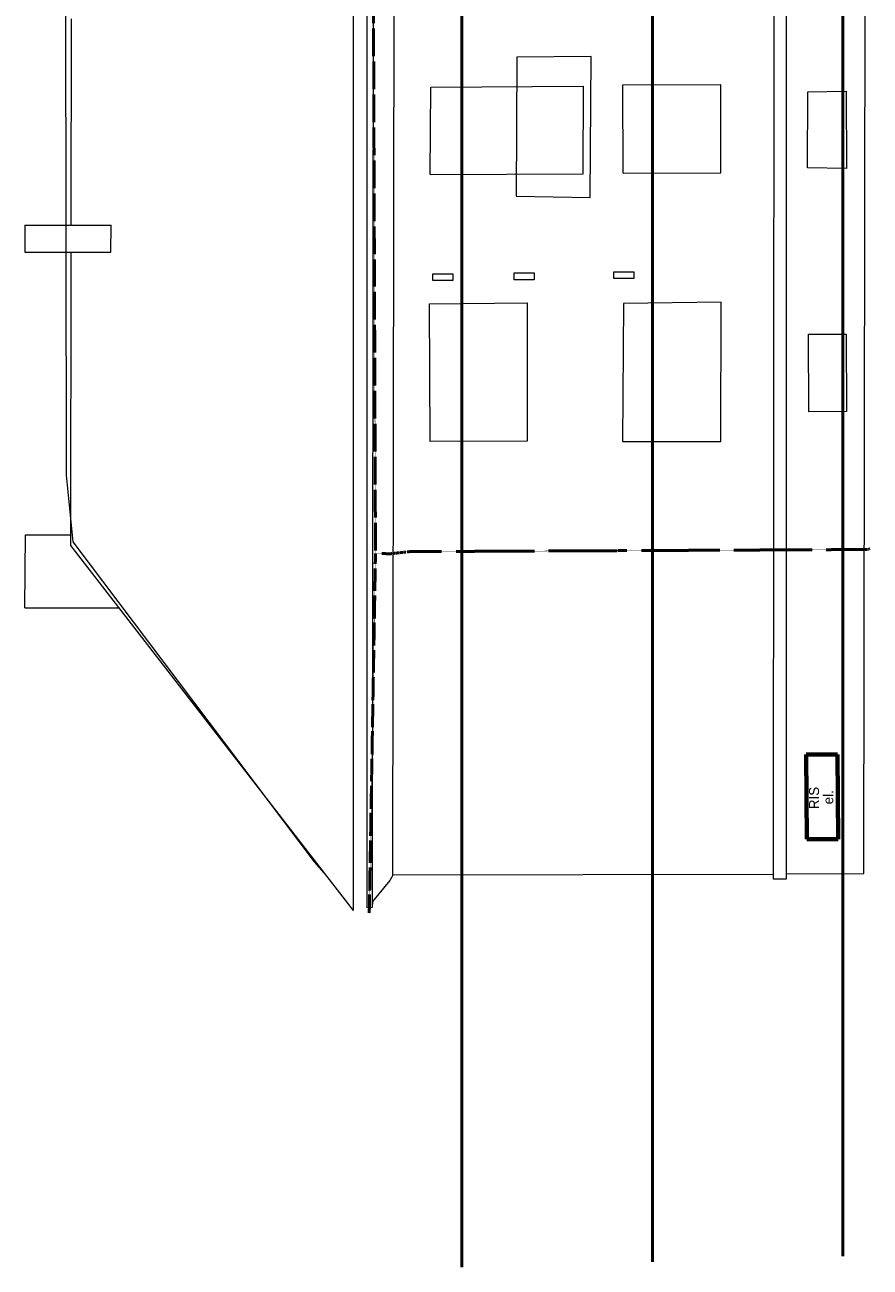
# Model space of a CAD drawing. Extents: x 9439 to 77518, y -50624 to 26174.
# Tile 5 of 10: x 64873 to 77518, y -32599 to -14007. Entities that reach past the tile are written whole.
import ezdxf

# ---------------------------------------------------------------- set-up
doc = ezdxf.new("R2010")
doc.units = 0
doc.header["$MEASUREMENT"] = 0
doc.linetypes.add('DGN Style 4', pattern=[0.565042, 0.282344, -0.141172, 0.000352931, -0.141172])
for name, color, linetype, lineweight in [('2D ČÁRY_Číslo_pera__5', 231, 'Continuous', 50), ('blok I_hromosvody_Číslo_pera__4', 91, 'Continuous', 13), ('blok I_okapy_Číslo_pera__5', 231, 'Continuous', 50), ('blok I_pohled1_RIS_Číslo_pera__6', 190, 'Continuous', 70), ('blok I_pohled2_fasáda_Číslo_pera__1', 7, 'Continuous', 15), ('blok I_pohled2_mřížky_Číslo_pera__4', 91, 'Continuous', 13), ('blok I_pohled2_okna_Číslo_pera__3', 150, 'Continuous', 13), ('blok I_pohled2_RIS_Číslo_pera__6', 190, 'Continuous', 70), ('blok I_pohled2_střecha_Číslo_pera__1', 7, 'Continuous', 15)]:
    doc.layers.add(name, color=color, linetype=linetype, lineweight=lineweight)
doc.layers.add('blok I_komíny_Číslo_pera__252', color=7, linetype='Continuous', lineweight=13, true_color=0x917be6)
doc.layers.add('blok I_pohled2_terén_Číslo_pera__30', color=7, linetype='Continuous', lineweight=13, true_color=0xfed4ff)
doc.styles.add('GENERATED_STYLE_2', font='txt')

msp = doc.modelspace()

# ---------------------------------------------------------------- linework, layer by layer
at = {"layer": '2D ČÁRY_Číslo_pera__5', "linetype": 'Continuous'}
for p, q in [((77111, -32435), (77111, 15360)), ((71411, -32599), (71411, 15115)), ((74261, -32517), (74261, 15237))]:
    msp.add_line(p, q, dxfattribs=at)
at = {"layer": 'blok I_hromosvody_Číslo_pera__4', "linetype": 'Continuous'}
for p, q in [((65494, -20745), (65474, 2786)), ((65598, -21745), (65494, -20745)), ((69208, -26535), (65598, -21745)), ((69378, -26733), (69208, -26535))]:
    msp.add_line(p, q, dxfattribs=at)
at = {"layer": 'blok I_komíny_Číslo_pera__252', "linetype": 'Continuous'}
for p, q in [((64873, -17006), (64873, -17408)), ((64873, -17006), (66166, -17006)), ((66157, -17408), (66166, -17006)), ((64873, -17408), (66157, -17408)), ((64875, -22734), (64882, -21640)), ((64882, -21640), (65563, -21640)), ((64875, -22734), (66287, -22734))]:
    msp.add_line(p, q, dxfattribs=at)
at = {"layer": 'blok I_okapy_Číslo_pera__5', "linetype": 'DGN Style 4'}
for p, q in [((70118, -21918), (70071, -9072)), ((70025, -27300), (70118, -21918)), ((70340, -21923), (70118, -21918)), ((70627, -21891), (70340, -21923)), ((77468, -21859), (70627, -21891)), ((77518, -21849), (77468, -21859))]:
    msp.add_line(p, q, dxfattribs=at)
at = {"layer": 'blok I_pohled2_fasáda_Číslo_pera__1', "linetype": 'Continuous'}
for p, q in [((69996, -27222), (69991, 7689)), ((70102, 7697), (70070, -27219)), ((70379, -26735), (70422, 7210)), ((76088, -2308), (76065, -26789)), ((76266, -26788), (76266, -2308)), ((72231, -14493), (72224, -16573)), ((73343, -14481), (72231, -14493)), ((73330, -16589), (73343, -14481)), ((72224, -16573), (73330, -16589)), ((70379, -26735), (70335, -26814)), ((76066, -26722), (70379, -26735)), ((76267, -26711), (77421, -26706)), ((70335, -26814), (70074, -27126)), ((76065, -26789), (76266, -26788)), ((70074, -27126), (70070, -27219)), ((70070, -27219), (69996, -27222))]:
    msp.add_line(p, q, dxfattribs=at)
at = {"layer": 'blok I_pohled2_mřížky_Číslo_pera__4', "linetype": 'Continuous'}
for p, q in [((70975, -17833), (70975, -17733)), ((70975, -17733), (71275, -17733)), ((71275, -17833), (70975, -17833)), ((71275, -17733), (71275, -17833)), ((72191, -17821), (72191, -17721)), ((72191, -17721), (72491, -17721)), ((72491, -17821), (72191, -17821)), ((72491, -17721), (72491, -17821)), ((73682, -17803), (73682, -17703)), ((73682, -17703), (73982, -17703)), ((73982, -17803), (73682, -17803)), ((73982, -17703), (73982, -17803))]:
    msp.add_line(p, q, dxfattribs=at)
at = {"layer": 'blok I_pohled2_okna_Číslo_pera__3', "linetype": 'Continuous'}
for p, q in [((70938, -16248), (70945, -14938)), ((70945, -14938), (73230, -14927)), ((73223, -16237), (73230, -14927)), ((73819, -14906), (75283, -14899)), ((73822, -16226), (73819, -14906)), ((75286, -16220), (75283, -14899)), ((76582, -16147), (76584, -15008)), ((76584, -15008), (77159, -15000)), ((77159, -15000), (77165, -16155)), ((77165, -16155), (76582, -16147)), ((70938, -16248), (73223, -16237)), ((73822, -16226), (75286, -16220)), ((70926, -18183), (72385, -18167)), ((70934, -20245), (70926, -18183)), ((72385, -18167), (72385, -20238)), ((73827, -18177), (73815, -20242)), ((75289, -18157), (73827, -18177)), ((75285, -20242), (75289, -18157)), ((76597, -18638), (77159, -18635)), ((76601, -19799), (76597, -18638)), ((77159, -18635), (77165, -19795)), ((77165, -19795), (76601, -19799)), ((72385, -20238), (70934, -20245)), ((73815, -20242), (75285, -20242))]:
    msp.add_line(p, q, dxfattribs=at)
at = {"layer": 'blok I_pohled2_RIS_Číslo_pera__6', "linetype": 'Continuous'}
for p, q in [((76562, -24928), (77031, -24927)), ((76569, -26196), (76562, -24928)), ((77031, -24927), (77040, -26194)), ((77040, -26194), (76569, -26196))]:
    msp.add_line(p, q, dxfattribs=at)
at = {"layer": 'blok I_pohled2_střecha_Číslo_pera__1', "linetype": 'Continuous'}
for p, q in [((69788, -27263), (69797, 7806)), ((65568, -17006), (65571, -13915)), ((65563, -21798), (65567, -17408)), ((69788, -27263), (65563, -21798))]:
    msp.add_line(p, q, dxfattribs=at)
at = {"layer": 'blok I_pohled2_terén_Číslo_pera__30', "linetype": 'Continuous'}
msp.add_line((77421, -26706), (77465, -2303), dxfattribs=at)

# ---------------------------------------------------------------- texts
at = {"layer": 'blok I_pohled1_RIS_Číslo_pera__6', "linetype": 'Continuous', "char_height": 150, "attachment_point": 1, "rotation": 90, "style": 'GENERATED_STYLE_2'}
for s, insert in [('{RIS}', (76603, -25745)), ('{el.}', (76816, -25673))]:
    msp.add_mtext(s, dxfattribs=dict(at, insert=insert))

doc.saveas('drawing.dxf')
